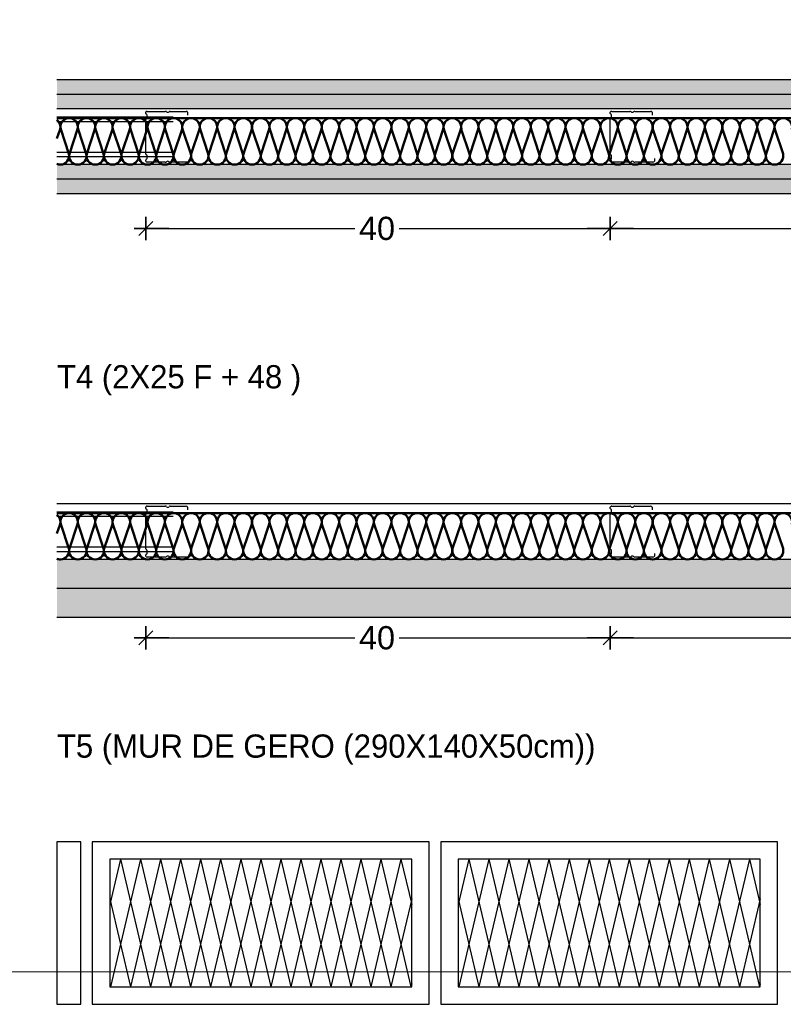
# Model space of a CAD drawing. Header units: metres. Extents: x -1 to 461, y -6 to 31.
# Tile 5 of 16: x 454.886 to 455.544, y 8.404 to 9.252. Entities that reach past the tile are written whole.
import ezdxf

# ---------------------------------------------------------------- set-up
doc = ezdxf.new("R2010")
doc.units = ezdxf.units.M
doc.header["$PDMODE"] = 65
doc.linetypes.add('CONTINUA', pattern=[0])
doc.linetypes.add('PUNKT', pattern=[6.35, 0, -6.35])
doc.layers.add('LEGENDA TABIQUERIA', color=7, linetype='CONTINUA', lineweight=25)
doc.styles.add('ARIAL', font='arial.ttf')
doc.styles.add('Century Gothic', font='txt')
doc.dimstyles.new('DIMSTYLE_3', dxfattribs={"dimtxt": 0.02, "dimasz": 0.02, "dimexe": 0, "dimexo": 1e-06, "dimgap": 0.01, "dimtad": 0, "dimdec": 0, "dimlfac": 100, "dimrnd": 1, "dimzin": 4, "dimdsep": 46, "dimtxsty": 'ARIAL', "dimblk1": 'ALL_ML_STRICH', "dimblk2": 'ALL_ML_STRICH', "dimsah": 1, "dimcen": 0, "dimse1": 1, "dimse2": 1, "dimclrd": 2, "dimclre": 2, "dimclrt": 2, "dimadec": 0, "dimazin": 0, "dimtfac": 1, "dimtdec": 0, "dimtix": 1, "dimtmove": 2, "dimatfit": 3, "dimfxl": 0, "dimtzin": 0, "dimlwd": 0, "dimlwe": 35, "dimarcsym": 0})

# ---------------------------------------------------------------- blocks, each defined once
blk = doc.blocks.new('ALL_ML_STRICH')
at = {"color": 0, "linetype": 'ByBlock', "lineweight": -2}
for p, q in [((0, -0.5), (0, 0.5)), ((-1, 0), (0.5, 0)), ((-0.3, -0.3), (0.3, 0.3))]:
    blk.add_line(p, q, dxfattribs=at)
blk = doc.blocks.new('*D11')
at = {"layer": 'DEFPOINTS', "color": 2, "linetype": 'CONTINUA', "lineweight": 35, "transparency": 33554687}
for p in [(454.99481, 9.17244), (455.39481, 9.15506), (454.99481, 9.07244)]:
    blk.add_point(p, dxfattribs=at)
at = {"layer": 'LEGENDA TABIQUERIA', "color": 2, "linetype": 'CONTINUA', "lineweight": -2, "transparency": 33554687}
for p, q in [((454.99481, 9.07244), (455.17494, 9.07244)), ((455.21294, 9.07244), (455.39481, 9.07244))]:
    blk.add_line(p, q, dxfattribs=at)
at = {"layer": 'LEGENDA TABIQUERIA', "color": 2, "linetype": 'CONTINUA', "lineweight": 35, "transparency": 33554687, "xscale": 0.02, "yscale": 0.02, "zscale": 0.02, "rotation": 180}
blk.add_blockref('ALL_ML_STRICH', (454.99481, 9.07244), dxfattribs=at)
at = {"layer": 'LEGENDA TABIQUERIA', "color": 2, "linetype": 'CONTINUA', "lineweight": 35, "transparency": 33554687, "xscale": 0.02, "yscale": 0.02, "zscale": 0.02}
blk.add_blockref('ALL_ML_STRICH', (455.39481, 9.07244), dxfattribs=at)
at = {"layer": 'LEGENDA TABIQUERIA', "color": 2, "linetype": 'CONTINUA', "lineweight": 35, "transparency": 33554687, "insert": (455.19394, 9.07244), "char_height": 0.02, "width": 0.04, "attachment_point": 5, "style": 'ARIAL'}
blk.add_mtext('\\A1;{40}', dxfattribs=at)
blk = doc.blocks.new('*D12')
at = {"layer": 'DEFPOINTS', "color": 2, "linetype": 'CONTINUA', "lineweight": 35, "transparency": 33554687}
for p in [(455.39481, 9.15506), (455.79481, 9.15601), (455.39481, 9.07244)]:
    blk.add_point(p, dxfattribs=at)
at = {"layer": 'LEGENDA TABIQUERIA', "color": 2, "linetype": 'CONTINUA', "lineweight": -2, "transparency": 33554687}
for p, q in [((455.39481, 9.07244), (455.57494, 9.07244)), ((455.61294, 9.07244), (455.79481, 9.07244))]:
    blk.add_line(p, q, dxfattribs=at)
at = {"layer": 'LEGENDA TABIQUERIA', "color": 2, "linetype": 'CONTINUA', "lineweight": 35, "transparency": 33554687, "xscale": 0.02, "yscale": 0.02, "zscale": 0.02, "rotation": 180}
blk.add_blockref('ALL_ML_STRICH', (455.39481, 9.07244), dxfattribs=at)
at = {"layer": 'LEGENDA TABIQUERIA', "color": 2, "linetype": 'CONTINUA', "lineweight": 35, "transparency": 33554687, "xscale": 0.02, "yscale": 0.02, "zscale": 0.02}
blk.add_blockref('ALL_ML_STRICH', (455.79481, 9.07244), dxfattribs=at)
at = {"layer": 'LEGENDA TABIQUERIA', "color": 2, "linetype": 'CONTINUA', "lineweight": 35, "transparency": 33554687, "insert": (455.59394, 9.07244), "char_height": 0.02, "width": 0.04, "attachment_point": 5, "style": 'ARIAL'}
blk.add_mtext('\\A1;{40}', dxfattribs=at)
blk = doc.blocks.new('*D15')
at = {"layer": 'DEFPOINTS', "color": 2, "linetype": 'CONTINUA', "lineweight": 35, "transparency": 33554687}
for p in [(454.99481, 8.83244), (455.39481, 8.81506), (454.99481, 8.71994)]:
    blk.add_point(p, dxfattribs=at)
at = {"layer": 'LEGENDA TABIQUERIA', "color": 2, "linetype": 'CONTINUA', "lineweight": -2, "transparency": 33554687}
for p, q in [((454.99481, 8.71994), (455.17494, 8.71994)), ((455.21294, 8.71994), (455.39481, 8.71994))]:
    blk.add_line(p, q, dxfattribs=at)
at = {"layer": 'LEGENDA TABIQUERIA', "color": 2, "linetype": 'CONTINUA', "lineweight": 35, "transparency": 33554687, "xscale": 0.02, "yscale": 0.02, "zscale": 0.02, "rotation": 180}
blk.add_blockref('ALL_ML_STRICH', (454.99481, 8.71994), dxfattribs=at)
at = {"layer": 'LEGENDA TABIQUERIA', "color": 2, "linetype": 'CONTINUA', "lineweight": 35, "transparency": 33554687, "xscale": 0.02, "yscale": 0.02, "zscale": 0.02}
blk.add_blockref('ALL_ML_STRICH', (455.39481, 8.71994), dxfattribs=at)
at = {"layer": 'LEGENDA TABIQUERIA', "color": 2, "linetype": 'CONTINUA', "lineweight": 35, "transparency": 33554687, "insert": (455.19394, 8.71994), "char_height": 0.02, "width": 0.04, "attachment_point": 5, "style": 'ARIAL'}
blk.add_mtext('\\A1;{40}', dxfattribs=at)
blk = doc.blocks.new('*D16')
at = {"layer": 'DEFPOINTS', "color": 2, "linetype": 'CONTINUA', "lineweight": 35, "transparency": 33554687}
for p in [(455.39481, 8.81506), (455.79481, 8.81601), (455.39481, 8.71994)]:
    blk.add_point(p, dxfattribs=at)
at = {"layer": 'LEGENDA TABIQUERIA', "color": 2, "linetype": 'CONTINUA', "lineweight": -2, "transparency": 33554687}
for p, q in [((455.39481, 8.71994), (455.57494, 8.71994)), ((455.61294, 8.71994), (455.79481, 8.71994))]:
    blk.add_line(p, q, dxfattribs=at)
at = {"layer": 'LEGENDA TABIQUERIA', "color": 2, "linetype": 'CONTINUA', "lineweight": 35, "transparency": 33554687, "xscale": 0.02, "yscale": 0.02, "zscale": 0.02, "rotation": 180}
blk.add_blockref('ALL_ML_STRICH', (455.39481, 8.71994), dxfattribs=at)
at = {"layer": 'LEGENDA TABIQUERIA', "color": 2, "linetype": 'CONTINUA', "lineweight": 35, "transparency": 33554687, "xscale": 0.02, "yscale": 0.02, "zscale": 0.02}
blk.add_blockref('ALL_ML_STRICH', (455.79481, 8.71994), dxfattribs=at)
at = {"layer": 'LEGENDA TABIQUERIA', "color": 2, "linetype": 'CONTINUA', "lineweight": 35, "transparency": 33554687, "insert": (455.59394, 8.71994), "char_height": 0.02, "width": 0.04, "attachment_point": 5, "style": 'ARIAL'}
blk.add_mtext('\\A1;{40}', dxfattribs=at)

msp = doc.modelspace()

# ---------------------------------------------------------------- hatches: boundary and pattern name
at = {"layer": 'LEGENDA TABIQUERIA', "linetype": 'CONTINUA', "lineweight": 25, "true_color": 0xffc4c4, "transparency": 33554687}
for points in [[(454.91835, 9.18794), (455.86927, 9.18794), (455.86927, 9.20044), (454.91835, 9.20044)], [(454.91835, 9.17544), (455.86927, 9.17544), (455.86927, 9.18794), (454.91835, 9.18794)], [(454.91835, 9.12744), (454.91835, 9.11494), (455.86927, 9.11494), (455.86927, 9.12744)], [(454.91835, 9.11494), (454.91835, 9.10244), (455.86927, 9.10244), (455.86927, 9.11494)], [(454.91835, 8.78744), (454.91835, 8.76244), (455.86927, 8.76244), (455.86927, 8.78744)], [(454.91835, 8.76244), (454.91835, 8.73744), (455.86927, 8.73744), (455.86927, 8.76244)]]:
    msp.add_hatch(color=254, dxfattribs=at).paths.add_polyline_path(points)

# ---------------------------------------------------------------- linework, layer by layer
at = {"layer": 'LEGENDA TABIQUERIA', "color": 7, "linetype": 'CONTINUA', "lineweight": 25, "transparency": 33554687}
for p, q in [((455.86927, 9.20044), (454.91835, 9.20044)), ((455.86927, 9.18794), (454.91835, 9.18794)), ((455.86927, 9.17544), (454.91835, 9.17544)), ((454.99481, 9.1715), (454.99481, 9.17252)), ((454.99481, 9.13659), (454.99481, 9.16628)), ((454.9959, 9.16764), (454.9959, 9.17014)), ((454.99606, 9.17334), (455.01164, 9.17334)), ((455.01597, 9.17334), (455.02955, 9.17334)), ((455.0308, 9.17252), (455.0308, 9.17014)), ((455.39481, 9.1715), (455.39481, 9.17252)), ((455.39481, 9.13659), (455.39481, 9.16628)), ((455.3959, 9.16764), (455.3959, 9.17014)), ((455.39606, 9.17334), (455.41164, 9.17334)), ((455.41597, 9.17334), (455.42955, 9.17334)), ((455.4308, 9.17252), (455.4308, 9.17014)), ((454.99481, 9.13035), (454.99481, 9.13138)), ((454.9959, 9.13273), (454.9959, 9.13524)), ((455.03281, 9.13274), (455.03281, 9.13035)), ((455.39481, 9.13035), (455.39481, 9.13138)), ((455.3959, 9.13273), (455.3959, 9.13524)), ((455.43281, 9.13274), (455.43281, 9.13035)), ((455.86927, 9.12744), (454.91835, 9.12744)), ((455.01164, 9.12953), (454.99606, 9.12953)), ((455.03156, 9.12953), (455.01597, 9.12953)), ((455.41164, 9.12953), (455.39606, 9.12953)), ((455.43156, 9.12953), (455.41597, 9.12953)), ((455.86927, 9.11494), (454.91835, 9.11494)), ((455.86927, 9.10244), (454.91835, 9.10244)), ((455.86927, 8.83544), (454.91835, 8.83544)), ((454.99481, 8.8315), (454.99481, 8.83252)), ((454.99481, 8.79659), (454.99481, 8.82628)), ((454.9959, 8.82764), (454.9959, 8.83014)), ((454.99606, 8.83334), (455.01164, 8.83334)), ((455.01597, 8.83334), (455.02955, 8.83334)), ((455.0308, 8.83252), (455.0308, 8.83014)), ((455.39481, 8.8315), (455.39481, 8.83252)), ((455.39481, 8.79659), (455.39481, 8.82628)), ((455.3959, 8.82764), (455.3959, 8.83014)), ((455.39606, 8.83334), (455.41164, 8.83334)), ((455.41597, 8.83334), (455.42955, 8.83334)), ((455.4308, 8.83252), (455.4308, 8.83014)), ((454.9959, 8.79273), (454.9959, 8.79524)), ((455.03281, 8.79274), (455.03281, 8.79035)), ((455.3959, 8.79273), (455.3959, 8.79524)), ((455.43281, 8.79274), (455.43281, 8.79035)), ((455.86927, 8.78744), (454.91835, 8.78744)), ((454.99481, 8.79035), (454.99481, 8.79138)), ((455.01164, 8.78953), (454.99606, 8.78953)), ((455.03156, 8.78953), (455.01597, 8.78953)), ((455.39481, 8.79035), (455.39481, 8.79138)), ((455.41164, 8.78953), (455.39606, 8.78953)), ((455.43156, 8.78953), (455.41597, 8.78953)), ((455.86927, 8.76244), (454.91835, 8.76244)), ((455.86927, 8.73744), (454.91835, 8.73744)), ((454.97303, 8.52944), (454.96381, 8.49027)), ((454.99028, 8.52944), (454.9644, 8.41944)), ((454.97303, 8.52944), (454.99891, 8.41944)), ((455.00753, 8.52944), (454.98165, 8.41944)), ((454.99028, 8.52944), (455.01616, 8.41944)), ((455.02479, 8.52944), (454.99891, 8.41944)), ((455.00753, 8.52944), (455.03342, 8.41944)), ((455.04204, 8.52944), (455.01616, 8.41944)), ((455.02479, 8.52944), (455.05067, 8.41944)), ((455.0593, 8.52944), (455.03342, 8.41944)), ((455.04204, 8.52944), (455.06793, 8.41944)), ((455.07655, 8.52944), (455.05067, 8.41944)), ((455.0593, 8.52944), (455.08518, 8.41944)), ((455.09381, 8.52944), (455.06793, 8.41944)), ((455.07655, 8.52944), (455.10244, 8.41944)), ((455.11106, 8.52944), (455.08518, 8.41944)), ((455.09381, 8.52944), (455.11969, 8.41944)), ((455.12832, 8.52944), (455.10244, 8.41944)), ((455.11106, 8.52944), (455.13695, 8.41944)), ((455.14557, 8.52944), (455.11969, 8.41944)), ((455.12832, 8.52944), (455.1542, 8.41944)), ((455.16283, 8.52944), (455.13695, 8.41944)), ((455.14557, 8.52944), (455.17146, 8.41944)), ((455.18008, 8.52944), (455.1542, 8.41944)), ((455.16283, 8.52944), (455.18871, 8.41944)), ((455.19734, 8.52944), (455.17146, 8.41944)), ((455.18008, 8.52944), (455.20597, 8.41944)), ((455.21459, 8.52944), (455.18871, 8.41944)), ((455.19734, 8.52944), (455.22322, 8.41944)), ((455.21459, 8.52944), (455.22381, 8.49027)), ((455.27303, 8.52944), (455.26381, 8.49027)), ((455.29028, 8.52944), (455.2644, 8.41944)), ((455.27303, 8.52944), (455.29891, 8.41944)), ((455.30753, 8.52944), (455.28165, 8.41944)), ((455.29028, 8.52944), (455.31616, 8.41944)), ((455.32479, 8.52944), (455.29891, 8.41944)), ((455.30753, 8.52944), (455.33342, 8.41944)), ((455.34204, 8.52944), (455.31616, 8.41944)), ((455.32479, 8.52944), (455.35067, 8.41944)), ((455.3593, 8.52944), (455.33342, 8.41944)), ((455.34204, 8.52944), (455.36793, 8.41944)), ((455.37655, 8.52944), (455.35067, 8.41944)), ((455.3593, 8.52944), (455.38518, 8.41944)), ((455.39381, 8.52944), (455.36793, 8.41944)), ((455.37655, 8.52944), (455.40244, 8.41944)), ((455.41106, 8.52944), (455.38518, 8.41944)), ((455.39381, 8.52944), (455.41969, 8.41944)), ((455.42832, 8.52944), (455.40244, 8.41944)), ((455.41106, 8.52944), (455.43695, 8.41944)), ((455.44557, 8.52944), (455.41969, 8.41944)), ((455.42832, 8.52944), (455.4542, 8.41944)), ((455.46283, 8.52944), (455.43695, 8.41944)), ((455.44557, 8.52944), (455.47146, 8.41944)), ((455.48008, 8.52944), (455.4542, 8.41944)), ((455.46283, 8.52944), (455.48871, 8.41944)), ((455.49734, 8.52944), (455.47146, 8.41944)), ((455.48008, 8.52944), (455.50597, 8.41944)), ((455.51459, 8.52944), (455.48871, 8.41944)), ((455.49734, 8.52944), (455.52322, 8.41944)), ((455.51459, 8.52944), (455.52381, 8.49027)), ((454.96381, 8.49527), (454.98165, 8.41944)), ((455.22381, 8.49527), (455.20597, 8.41944)), ((455.26381, 8.49527), (455.28165, 8.41944)), ((455.52381, 8.49527), (455.50597, 8.41944)), ((454.96381, 8.42194), (454.9644, 8.41944)), ((455.22381, 8.42194), (455.22322, 8.41944)), ((455.26381, 8.42194), (455.2644, 8.41944)), ((455.52381, 8.42194), (455.52322, 8.41944))]:
    msp.add_line(p, q, dxfattribs=at)
at = {"layer": 'LEGENDA TABIQUERIA', "color": 7, "linetype": 'PUNKT', "lineweight": 25, "transparency": 33554687}
for p, q in [((454.91835, 9.16847), (455.86927, 9.16847)), ((454.91835, 9.16465), (455.86927, 9.16465)), ((454.91835, 9.13823), (455.86927, 9.13823)), ((454.91835, 9.13441), (455.86927, 9.13441)), ((454.91835, 8.82847), (455.86927, 8.82847)), ((454.91835, 8.82465), (455.86927, 8.82465)), ((454.91835, 8.79823), (455.86927, 8.79823)), ((454.91835, 8.79441), (455.86927, 8.79441))]:
    msp.add_line(p, q, dxfattribs=at)
at = {"layer": 'LEGENDA TABIQUERIA', "color": 202, "linetype": 'CONTINUA', "lineweight": 50, "transparency": 33554687}
for p, q in [((455.86927, 9.16744), (454.91835, 9.16744)), ((454.91835, 9.14981), (454.92105, 9.158)), ((454.92156, 9.158), (454.92855, 9.13688)), ((454.92906, 9.13688), (454.93605, 9.158)), ((454.93656, 9.158), (454.94355, 9.13688)), ((454.94406, 9.13688), (454.95105, 9.158)), ((454.95156, 9.158), (454.95855, 9.13688)), ((454.95906, 9.13688), (454.96605, 9.158)), ((454.96656, 9.158), (454.97355, 9.13688)), ((454.97406, 9.13688), (454.98105, 9.158)), ((454.98156, 9.158), (454.98855, 9.13688)), ((454.98906, 9.13688), (454.99605, 9.158)), ((454.99656, 9.158), (455.00355, 9.13688)), ((455.00406, 9.13688), (455.01105, 9.158)), ((455.01156, 9.158), (455.01855, 9.13688)), ((455.01906, 9.13688), (455.02605, 9.158)), ((455.02656, 9.158), (455.03355, 9.13688)), ((455.03406, 9.13688), (455.04105, 9.158)), ((455.04156, 9.158), (455.04855, 9.13688)), ((455.04906, 9.13688), (455.05605, 9.158)), ((455.05656, 9.158), (455.06355, 9.13688)), ((455.06406, 9.13688), (455.07105, 9.158)), ((455.07156, 9.158), (455.07855, 9.13688)), ((455.07906, 9.13688), (455.08605, 9.158)), ((455.08656, 9.158), (455.09355, 9.13688)), ((455.09406, 9.13688), (455.10105, 9.158)), ((455.10156, 9.158), (455.10855, 9.13688)), ((455.10906, 9.13688), (455.11605, 9.158)), ((455.11656, 9.158), (455.12355, 9.13688)), ((455.12406, 9.13688), (455.13105, 9.158)), ((455.13156, 9.158), (455.13855, 9.13688)), ((455.13906, 9.13688), (455.14605, 9.158)), ((455.14656, 9.158), (455.15355, 9.13688)), ((455.15406, 9.13688), (455.16105, 9.158)), ((455.16156, 9.158), (455.16855, 9.13688)), ((455.16906, 9.13688), (455.17605, 9.158)), ((455.17656, 9.158), (455.18355, 9.13688)), ((455.18406, 9.13688), (455.19105, 9.158)), ((455.19156, 9.158), (455.19855, 9.13688)), ((455.19906, 9.13688), (455.20605, 9.158)), ((455.20656, 9.158), (455.21355, 9.13688)), ((455.21406, 9.13688), (455.22105, 9.158)), ((455.22156, 9.158), (455.22855, 9.13688)), ((455.22906, 9.13688), (455.23605, 9.158)), ((455.23656, 9.158), (455.24355, 9.13688)), ((455.24406, 9.13688), (455.25105, 9.158)), ((455.25156, 9.158), (455.25855, 9.13688)), ((455.25906, 9.13688), (455.26605, 9.158)), ((455.26656, 9.158), (455.27355, 9.13688)), ((455.27406, 9.13688), (455.28105, 9.158)), ((455.28156, 9.158), (455.28855, 9.13688)), ((455.28906, 9.13688), (455.29605, 9.158)), ((455.29656, 9.158), (455.30355, 9.13688)), ((455.30406, 9.13688), (455.31105, 9.158)), ((455.31156, 9.158), (455.31855, 9.13688)), ((455.31906, 9.13688), (455.32605, 9.158)), ((455.32656, 9.158), (455.33355, 9.13688)), ((455.33406, 9.13688), (455.34105, 9.158)), ((455.34156, 9.158), (455.34855, 9.13688)), ((455.34906, 9.13688), (455.35605, 9.158)), ((455.35656, 9.158), (455.36355, 9.13688)), ((455.36406, 9.13688), (455.37105, 9.158)), ((455.37156, 9.158), (455.37855, 9.13688)), ((455.37906, 9.13688), (455.38605, 9.158)), ((455.38656, 9.158), (455.39355, 9.13688)), ((455.39406, 9.13688), (455.40105, 9.158)), ((455.40156, 9.158), (455.40855, 9.13688)), ((455.40906, 9.13688), (455.41605, 9.158)), ((455.41656, 9.158), (455.42355, 9.13688)), ((455.42406, 9.13688), (455.43105, 9.158)), ((455.43156, 9.158), (455.43855, 9.13688)), ((455.43906, 9.13688), (455.44605, 9.158)), ((455.44656, 9.158), (455.45355, 9.13688)), ((455.45406, 9.13688), (455.46105, 9.158)), ((455.46156, 9.158), (455.46855, 9.13688)), ((455.46906, 9.13688), (455.47605, 9.158)), ((455.47656, 9.158), (455.48355, 9.13688)), ((455.48406, 9.13688), (455.49105, 9.158)), ((455.49156, 9.158), (455.49855, 9.13688)), ((455.49906, 9.13688), (455.50605, 9.158)), ((455.50656, 9.158), (455.51355, 9.13688)), ((455.51406, 9.13688), (455.52105, 9.158)), ((455.52156, 9.158), (455.52855, 9.13688)), ((455.52906, 9.13688), (455.53605, 9.158)), ((455.53656, 9.158), (455.54355, 9.13688)), ((455.86927, 8.82744), (454.91835, 8.82744)), ((454.91835, 8.80981), (454.92105, 8.818)), ((454.92156, 8.818), (454.92855, 8.79688)), ((454.92906, 8.79688), (454.93605, 8.818)), ((454.93656, 8.818), (454.94355, 8.79688)), ((454.94406, 8.79688), (454.95105, 8.818)), ((454.95156, 8.818), (454.95855, 8.79688)), ((454.95906, 8.79688), (454.96605, 8.818)), ((454.96656, 8.818), (454.97355, 8.79688)), ((454.97406, 8.79688), (454.98105, 8.818)), ((454.98156, 8.818), (454.98855, 8.79688)), ((454.98906, 8.79688), (454.99605, 8.818)), ((454.99656, 8.818), (455.00355, 8.79688)), ((455.00406, 8.79688), (455.01105, 8.818)), ((455.01156, 8.818), (455.01855, 8.79688)), ((455.01906, 8.79688), (455.02605, 8.818)), ((455.02656, 8.818), (455.03355, 8.79688)), ((455.03406, 8.79688), (455.04105, 8.818)), ((455.04156, 8.818), (455.04855, 8.79688)), ((455.04906, 8.79688), (455.05605, 8.818)), ((455.05656, 8.818), (455.06355, 8.79688)), ((455.06406, 8.79688), (455.07105, 8.818)), ((455.07156, 8.818), (455.07855, 8.79688)), ((455.07906, 8.79688), (455.08605, 8.818)), ((455.08656, 8.818), (455.09355, 8.79688)), ((455.09406, 8.79688), (455.10105, 8.818)), ((455.10156, 8.818), (455.10855, 8.79688)), ((455.10906, 8.79688), (455.11605, 8.818)), ((455.11656, 8.818), (455.12355, 8.79688)), ((455.12406, 8.79688), (455.13105, 8.818)), ((455.13156, 8.818), (455.13855, 8.79688)), ((455.13906, 8.79688), (455.14605, 8.818)), ((455.14656, 8.818), (455.15355, 8.79688)), ((455.15406, 8.79688), (455.16105, 8.818)), ((455.16156, 8.818), (455.16855, 8.79688)), ((455.16906, 8.79688), (455.17605, 8.818)), ((455.17656, 8.818), (455.18355, 8.79688)), ((455.18406, 8.79688), (455.19105, 8.818)), ((455.19156, 8.818), (455.19855, 8.79688)), ((455.19906, 8.79688), (455.20605, 8.818)), ((455.20656, 8.818), (455.21355, 8.79688)), ((455.21406, 8.79688), (455.22105, 8.818)), ((455.22156, 8.818), (455.22855, 8.79688)), ((455.22906, 8.79688), (455.23605, 8.818)), ((455.23656, 8.818), (455.24355, 8.79688)), ((455.24406, 8.79688), (455.25105, 8.818)), ((455.25156, 8.818), (455.25855, 8.79688)), ((455.25906, 8.79688), (455.26605, 8.818)), ((455.26656, 8.818), (455.27355, 8.79688)), ((455.27406, 8.79688), (455.28105, 8.818)), ((455.28156, 8.818), (455.28855, 8.79688)), ((455.28906, 8.79688), (455.29605, 8.818)), ((455.29656, 8.818), (455.30355, 8.79688)), ((455.30406, 8.79688), (455.31105, 8.818)), ((455.31156, 8.818), (455.31855, 8.79688)), ((455.31906, 8.79688), (455.32605, 8.818)), ((455.32656, 8.818), (455.33355, 8.79688)), ((455.33406, 8.79688), (455.34105, 8.818)), ((455.34156, 8.818), (455.34855, 8.79688)), ((455.34906, 8.79688), (455.35605, 8.818)), ((455.35656, 8.818), (455.36355, 8.79688)), ((455.36406, 8.79688), (455.37105, 8.818)), ((455.37156, 8.818), (455.37855, 8.79688)), ((455.37906, 8.79688), (455.38605, 8.818)), ((455.38656, 8.818), (455.39355, 8.79688)), ((455.39406, 8.79688), (455.40105, 8.818)), ((455.40156, 8.818), (455.40855, 8.79688)), ((455.40906, 8.79688), (455.41605, 8.818)), ((455.41656, 8.818), (455.42355, 8.79688)), ((455.42406, 8.79688), (455.43105, 8.818)), ((455.43156, 8.818), (455.43855, 8.79688)), ((455.43906, 8.79688), (455.44605, 8.818)), ((455.44656, 8.818), (455.45355, 8.79688)), ((455.45406, 8.79688), (455.46105, 8.818)), ((455.46156, 8.818), (455.46855, 8.79688)), ((455.46906, 8.79688), (455.47605, 8.818)), ((455.47656, 8.818), (455.48355, 8.79688)), ((455.48406, 8.79688), (455.49105, 8.818)), ((455.49156, 8.818), (455.49855, 8.79688)), ((455.49906, 8.79688), (455.50605, 8.818)), ((455.50656, 8.818), (455.51355, 8.79688)), ((455.51406, 8.79688), (455.52105, 8.818)), ((455.52156, 8.818), (455.52855, 8.79688)), ((455.52906, 8.79688), (455.53605, 8.818)), ((455.53656, 8.818), (455.54355, 8.79688))]:
    msp.add_line(p, q, dxfattribs=at)
at = {"layer": 'LEGENDA TABIQUERIA', "color": 52, "linetype": 'CONTINUA', "lineweight": 13, "transparency": 33554687}
msp.add_lwpolyline([(453.65642, 10.14632), (456.86396, 10.14632), (456.86396, 8.4323), (453.65642, 8.4323), (453.65642, 10.14632)], close=True, dxfattribs=at)
at = {"layer": 'LEGENDA TABIQUERIA', "color": 7, "linetype": 'CONTINUA', "lineweight": 25, "transparency": 33554687}
for points in [[(454.91835, 8.40444), (454.93881, 8.40444), (454.93881, 8.54444), (454.91835, 8.54444), (454.91835, 8.40444)], [(454.94881, 8.40444), (455.23881, 8.40444), (455.23881, 8.54444), (454.94881, 8.54444), (454.94881, 8.40444)], [(455.24881, 8.40444), (455.53881, 8.40444), (455.53881, 8.54444), (455.24881, 8.54444), (455.24881, 8.40444)], [(454.96381, 8.41944), (455.22381, 8.41944), (455.22381, 8.52944), (454.96381, 8.52944), (454.96381, 8.41944)], [(455.26381, 8.41944), (455.52381, 8.41944), (455.52381, 8.52944), (455.26381, 8.52944), (455.26381, 8.41944)]]:
    msp.add_lwpolyline(points, close=True, dxfattribs=at)
at = {"layer": 'LEGENDA TABIQUERIA', "color": 202, "linetype": 'CONTINUA', "lineweight": 50, "transparency": 33554687}
for centre, start, end in [((454.91381, 9.15994), 344.99999, 52.77968), ((454.92881, 9.15994), 344.99999, 194.99994), ((454.94381, 9.15994), 344.99999, 194.99994), ((454.95881, 9.15994), 344.99999, 194.99994), ((454.97381, 9.15994), 344.99999, 194.99994), ((454.98881, 9.15994), 344.99999, 194.99994), ((455.00381, 9.15994), 344.99999, 194.99994), ((455.01881, 9.15994), 344.99999, 194.99994), ((455.03381, 9.15994), 344.99999, 194.99994), ((455.04881, 9.15994), 344.99999, 194.99994), ((455.06381, 9.15994), 344.99999, 194.99994), ((455.07881, 9.15994), 344.99999, 194.99994), ((455.09381, 9.15994), 344.99999, 194.99994), ((455.10881, 9.15994), 344.99999, 194.99994), ((455.12381, 9.15994), 344.99999, 194.99994), ((455.13881, 9.15994), 344.99999, 194.99994), ((455.15381, 9.15994), 344.99999, 194.99994), ((455.16881, 9.15994), 344.99999, 194.99994), ((455.18381, 9.15994), 344.99999, 194.99994), ((455.19881, 9.15994), 344.99999, 194.99994), ((455.21381, 9.15994), 344.99999, 194.99994), ((455.22881, 9.15994), 344.99999, 194.99994), ((455.24381, 9.15994), 344.99999, 194.99994), ((455.25881, 9.15994), 344.99999, 194.99994), ((455.27381, 9.15994), 344.99999, 194.99994), ((455.28881, 9.15994), 344.99999, 194.99994), ((455.30381, 9.15994), 344.99999, 194.99994), ((455.31881, 9.15994), 344.99999, 194.99994), ((455.33381, 9.15994), 344.99999, 194.99994), ((455.34881, 9.15994), 344.99999, 194.99994), ((455.36381, 9.15994), 344.99999, 194.99994), ((455.37881, 9.15994), 344.99999, 194.99994), ((455.39381, 9.15994), 344.99999, 194.99994), ((455.40881, 9.15994), 344.99999, 194.99994), ((455.42381, 9.15994), 344.99999, 194.99994), ((455.43881, 9.15994), 344.99999, 194.99994), ((455.45381, 9.15994), 344.99999, 194.99994), ((455.46881, 9.15994), 344.99999, 194.99994), ((455.48381, 9.15994), 344.99999, 194.99994), ((455.49881, 9.15994), 344.99999, 194.99994), ((455.51381, 9.15994), 344.99999, 194.99994), ((455.52881, 9.15994), 344.99999, 194.99994), ((455.54381, 9.15994), 344.99999, 194.99994), ((454.92131, 9.13494), 269.99998, 14.99998), ((454.93631, 9.13494), 165.00001, 269.99998), ((454.93631, 9.13494), 269.99998, 14.99998), ((454.95131, 9.13494), 165.00001, 269.99998), ((454.95131, 9.13494), 269.99998, 14.99998), ((454.96631, 9.13494), 165.00001, 269.99998), ((454.96631, 9.13494), 269.99998, 14.99998), ((454.98131, 9.13494), 165.00001, 269.99998), ((454.98131, 9.13494), 269.99998, 14.99998), ((454.99631, 9.13494), 165.00001, 269.99998), ((454.99631, 9.13494), 269.99998, 14.99998), ((455.01131, 9.13494), 165.00001, 269.99998), ((455.01131, 9.13494), 269.99998, 14.99998), ((455.02631, 9.13494), 165.00001, 269.99998), ((455.02631, 9.13494), 269.99998, 14.99998), ((455.04131, 9.13494), 165.00001, 269.99998), ((455.04131, 9.13494), 269.99998, 14.99998), ((455.05631, 9.13494), 165.00001, 269.99998), ((455.05631, 9.13494), 269.99998, 14.99998), ((455.07131, 9.13494), 165.00001, 269.99998), ((455.07131, 9.13494), 269.99998, 14.99998), ((455.08631, 9.13494), 165.00001, 269.99998), ((455.08631, 9.13494), 269.99998, 14.99998), ((455.10131, 9.13494), 165.00001, 269.99998), ((455.10131, 9.13494), 269.99998, 14.99998), ((455.11631, 9.13494), 165.00001, 269.99998), ((455.11631, 9.13494), 269.99998, 14.99998), ((455.13131, 9.13494), 165.00001, 269.99998), ((455.13131, 9.13494), 269.99998, 14.99998), ((455.14631, 9.13494), 165.00001, 269.99998), ((455.14631, 9.13494), 269.99998, 14.99998), ((455.16131, 9.13494), 165.00001, 269.99998), ((455.16131, 9.13494), 269.99998, 14.99998), ((455.17631, 9.13494), 165.00001, 269.99998), ((455.17631, 9.13494), 269.99998, 14.99998), ((455.19131, 9.13494), 165.00001, 269.99998), ((455.19131, 9.13494), 269.99998, 14.99998), ((455.20631, 9.13494), 165.00001, 269.99998), ((455.20631, 9.13494), 269.99998, 14.99998), ((455.22131, 9.13494), 165.00001, 269.99998), ((455.22131, 9.13494), 269.99998, 14.99998), ((455.23631, 9.13494), 165.00001, 269.99998), ((455.23631, 9.13494), 269.99998, 14.99998), ((455.25131, 9.13494), 165.00001, 269.99998), ((455.25131, 9.13494), 269.99998, 14.99998), ((455.26631, 9.13494), 165.00001, 269.99998), ((455.26631, 9.13494), 269.99998, 14.99998), ((455.28131, 9.13494), 165.00001, 269.99998), ((455.28131, 9.13494), 269.99998, 14.99998), ((455.29631, 9.13494), 165.00001, 269.99998), ((455.29631, 9.13494), 269.99998, 14.99998), ((455.31131, 9.13494), 165.00001, 269.99998), ((455.31131, 9.13494), 269.99998, 14.99998), ((455.32631, 9.13494), 165.00001, 269.99998), ((455.32631, 9.13494), 269.99998, 14.99998), ((455.34131, 9.13494), 165.00001, 269.99998), ((455.34131, 9.13494), 269.99998, 14.99998), ((455.35631, 9.13494), 165.00001, 269.99998), ((455.35631, 9.13494), 269.99998, 14.99998), ((455.37131, 9.13494), 165.00001, 269.99998), ((455.37131, 9.13494), 269.99998, 14.99998), ((455.38631, 9.13494), 165.00001, 269.99998), ((455.38631, 9.13494), 269.99998, 14.99998), ((455.40131, 9.13494), 165.00001, 269.99998), ((455.40131, 9.13494), 269.99998, 14.99998), ((455.41631, 9.13494), 165.00001, 269.99998), ((455.41631, 9.13494), 269.99998, 14.99998), ((455.43131, 9.13494), 165.00001, 269.99998), ((455.43131, 9.13494), 269.99998, 14.99998), ((455.44631, 9.13494), 165.00001, 269.99998), ((455.44631, 9.13494), 269.99998, 14.99998), ((455.46131, 9.13494), 165.00001, 269.99998), ((455.46131, 9.13494), 269.99998, 14.99998), ((455.47631, 9.13494), 165.00001, 269.99998), ((455.47631, 9.13494), 269.99998, 14.99998), ((455.49131, 9.13494), 165.00001, 269.99998), ((455.49131, 9.13494), 269.99998, 14.99998), ((455.50631, 9.13494), 165.00001, 269.99998), ((455.50631, 9.13494), 269.99998, 14.99998), ((455.52131, 9.13494), 165.00001, 269.99998), ((455.52131, 9.13494), 269.99998, 14.99998), ((455.53631, 9.13494), 165.00001, 269.99998), ((455.53631, 9.13494), 269.99998, 14.99998), ((454.92131, 9.13494), 246.7266, 269.99998), ((454.91381, 8.81994), 344.99999, 52.77968), ((454.92881, 8.81994), 344.99999, 194.99994), ((454.94381, 8.81994), 344.99999, 194.99994), ((454.95881, 8.81994), 344.99999, 194.99994), ((454.97381, 8.81994), 344.99999, 194.99994), ((454.98881, 8.81994), 344.99999, 194.99994), ((455.00381, 8.81994), 344.99999, 194.99994), ((455.01881, 8.81994), 344.99999, 194.99994), ((455.03381, 8.81994), 344.99999, 194.99994), ((455.04881, 8.81994), 344.99999, 194.99994), ((455.06381, 8.81994), 344.99999, 194.99994), ((455.07881, 8.81994), 344.99999, 194.99994), ((455.09381, 8.81994), 344.99999, 194.99994), ((455.10881, 8.81994), 344.99999, 194.99994), ((455.12381, 8.81994), 344.99999, 194.99994), ((455.13881, 8.81994), 344.99999, 194.99994), ((455.15381, 8.81994), 344.99999, 194.99994), ((455.16881, 8.81994), 344.99999, 194.99994), ((455.18381, 8.81994), 344.99999, 194.99994), ((455.19881, 8.81994), 344.99999, 194.99994), ((455.21381, 8.81994), 344.99999, 194.99994), ((455.22881, 8.81994), 344.99999, 194.99994), ((455.24381, 8.81994), 344.99999, 194.99994), ((455.25881, 8.81994), 344.99999, 194.99994), ((455.27381, 8.81994), 344.99999, 194.99994), ((455.28881, 8.81994), 344.99999, 194.99994), ((455.30381, 8.81994), 344.99999, 194.99994), ((455.31881, 8.81994), 344.99999, 194.99994), ((455.33381, 8.81994), 344.99999, 194.99994), ((455.34881, 8.81994), 344.99999, 194.99994), ((455.36381, 8.81994), 344.99999, 194.99994), ((455.37881, 8.81994), 344.99999, 194.99994), ((455.39381, 8.81994), 344.99999, 194.99994), ((455.40881, 8.81994), 344.99999, 194.99994), ((455.42381, 8.81994), 344.99999, 194.99994), ((455.43881, 8.81994), 344.99999, 194.99994), ((455.45381, 8.81994), 344.99999, 194.99994), ((455.46881, 8.81994), 344.99999, 194.99994), ((455.48381, 8.81994), 344.99999, 194.99994), ((455.49881, 8.81994), 344.99999, 194.99994), ((455.51381, 8.81994), 344.99999, 194.99994), ((455.52881, 8.81994), 344.99999, 194.99994), ((455.54381, 8.81994), 344.99999, 194.99994), ((454.92131, 8.79494), 269.99998, 14.99998), ((454.93631, 8.79494), 165.00001, 269.99998), ((454.93631, 8.79494), 269.99998, 14.99998), ((454.95131, 8.79494), 165.00001, 269.99998), ((454.95131, 8.79494), 269.99998, 14.99998), ((454.96631, 8.79494), 165.00001, 269.99998), ((454.96631, 8.79494), 269.99998, 14.99998), ((454.98131, 8.79494), 165.00001, 269.99998), ((454.98131, 8.79494), 269.99998, 14.99998), ((454.99631, 8.79494), 165.00001, 269.99998), ((454.99631, 8.79494), 269.99998, 14.99998), ((455.01131, 8.79494), 165.00001, 269.99998), ((455.01131, 8.79494), 269.99998, 14.99998), ((455.02631, 8.79494), 165.00001, 269.99998), ((455.02631, 8.79494), 269.99998, 14.99998), ((455.04131, 8.79494), 165.00001, 269.99998), ((455.04131, 8.79494), 269.99998, 14.99998), ((455.05631, 8.79494), 165.00001, 269.99998), ((455.05631, 8.79494), 269.99998, 14.99998), ((455.07131, 8.79494), 165.00001, 269.99998), ((455.07131, 8.79494), 269.99998, 14.99998), ((455.08631, 8.79494), 165.00001, 269.99998), ((455.08631, 8.79494), 269.99998, 14.99998), ((455.10131, 8.79494), 165.00001, 269.99998), ((455.10131, 8.79494), 269.99998, 14.99998), ((455.11631, 8.79494), 165.00001, 269.99998), ((455.11631, 8.79494), 269.99998, 14.99998), ((455.13131, 8.79494), 165.00001, 269.99998), ((455.13131, 8.79494), 269.99998, 14.99998), ((455.14631, 8.79494), 165.00001, 269.99998), ((455.14631, 8.79494), 269.99998, 14.99998), ((455.16131, 8.79494), 165.00001, 269.99998), ((455.16131, 8.79494), 269.99998, 14.99998), ((455.17631, 8.79494), 165.00001, 269.99998), ((455.17631, 8.79494), 269.99998, 14.99998), ((455.19131, 8.79494), 165.00001, 269.99998), ((455.19131, 8.79494), 269.99998, 14.99998), ((455.20631, 8.79494), 165.00001, 269.99998), ((455.20631, 8.79494), 269.99998, 14.99998), ((455.22131, 8.79494), 165.00001, 269.99998), ((455.22131, 8.79494), 269.99998, 14.99998), ((455.23631, 8.79494), 165.00001, 269.99998), ((455.23631, 8.79494), 269.99998, 14.99998), ((455.25131, 8.79494), 165.00001, 269.99998), ((455.25131, 8.79494), 269.99998, 14.99998), ((455.26631, 8.79494), 165.00001, 269.99998), ((455.26631, 8.79494), 269.99998, 14.99998), ((455.28131, 8.79494), 165.00001, 269.99998), ((455.28131, 8.79494), 269.99998, 14.99998), ((455.29631, 8.79494), 165.00001, 269.99998), ((455.29631, 8.79494), 269.99998, 14.99998), ((455.31131, 8.79494), 165.00001, 269.99998), ((455.31131, 8.79494), 269.99998, 14.99998), ((455.32631, 8.79494), 165.00001, 269.99998), ((455.32631, 8.79494), 269.99998, 14.99998), ((455.34131, 8.79494), 165.00001, 269.99998), ((455.34131, 8.79494), 269.99998, 14.99998), ((455.35631, 8.79494), 165.00001, 269.99998), ((455.35631, 8.79494), 269.99998, 14.99998), ((455.37131, 8.79494), 165.00001, 269.99998), ((455.37131, 8.79494), 269.99998, 14.99998), ((455.38631, 8.79494), 165.00001, 269.99998), ((455.38631, 8.79494), 269.99998, 14.99998), ((455.40131, 8.79494), 165.00001, 269.99998), ((455.40131, 8.79494), 269.99998, 14.99998), ((455.41631, 8.79494), 165.00001, 269.99998), ((455.41631, 8.79494), 269.99998, 14.99998), ((455.43131, 8.79494), 165.00001, 269.99998), ((455.43131, 8.79494), 269.99998, 14.99998), ((455.44631, 8.79494), 165.00001, 269.99998), ((455.44631, 8.79494), 269.99998, 14.99998), ((455.46131, 8.79494), 165.00001, 269.99998), ((455.46131, 8.79494), 269.99998, 14.99998), ((455.47631, 8.79494), 165.00001, 269.99998), ((455.47631, 8.79494), 269.99998, 14.99998), ((455.49131, 8.79494), 165.00001, 269.99998), ((455.49131, 8.79494), 269.99998, 14.99998), ((455.50631, 8.79494), 165.00001, 269.99998), ((455.50631, 8.79494), 269.99998, 14.99998), ((455.52131, 8.79494), 165.00001, 269.99998), ((455.52131, 8.79494), 269.99998, 14.99998), ((455.53631, 8.79494), 165.00001, 269.99998), ((455.53631, 8.79494), 269.99998, 14.99998), ((454.92131, 8.79494), 246.7266, 269.99998)]:
    msp.add_arc(centre, 0.0075, start, end, dxfattribs=at)
at = {"layer": 'LEGENDA TABIQUERIA', "color": 7, "linetype": 'CONTINUA', "lineweight": 25, "transparency": 33554687}
for centre, start_param, end_param in [((454.99606, 9.17252), 1.570796, 3.141593), ((454.99606, 9.1715), 3.141593, 4.112198), ((454.99606, 9.16628), 2.170988, 3.141593), ((454.99465, 9.17014), 0, 0.970605), ((454.99465, 9.16764), 5.31258, 6.283185), ((455.01164, 9.17252), 0.523599, 1.570796), ((455.01381, 9.17334), 3.665191, 5.759587), ((455.01597, 9.17252), 1.570796, 2.617994), ((455.02955, 9.17252), 0, 1.570796), ((455.39606, 9.17252), 1.570796, 3.141593), ((455.39606, 9.1715), 3.141593, 4.112198), ((455.39606, 9.16628), 2.170988, 3.141593), ((455.39465, 9.17014), 0, 0.970605), ((455.39465, 9.16764), 5.31258, 6.283185), ((455.41164, 9.17252), 0.523599, 1.570796), ((455.41381, 9.17334), 3.665191, 5.759587), ((455.41597, 9.17252), 1.570796, 2.617994), ((455.42955, 9.17252), 0, 1.570796), ((454.99606, 9.13659), 3.141593, 4.112198), ((454.99606, 9.13138), 2.170988, 3.141593), ((454.99465, 9.13524), 0, 0.970605), ((454.99465, 9.13273), 5.31258, 6.283185), ((455.39606, 9.13659), 3.141593, 4.112198), ((455.39606, 9.13138), 2.170988, 3.141593), ((455.39465, 9.13524), 0, 0.970605), ((455.39465, 9.13273), 5.31258, 6.283185), ((454.99606, 9.13035), 3.141593, 4.712389), ((455.01164, 9.13035), 4.712389, 5.759587), ((455.01381, 9.12953), 0.523599, 2.617994), ((455.01597, 9.13035), 3.665191, 4.712389), ((455.03156, 9.13035), 4.712389, 6.283185), ((455.39606, 9.13035), 3.141593, 4.712389), ((455.41164, 9.13035), 4.712389, 5.759587), ((455.41381, 9.12953), 0.523599, 2.617994), ((455.41597, 9.13035), 3.665191, 4.712389), ((455.43156, 9.13035), 4.712389, 6.283185), ((454.99606, 8.83252), 1.570796, 3.141593), ((454.99606, 8.8315), 3.141593, 4.112198), ((454.99606, 8.82628), 2.170988, 3.141593), ((454.99465, 8.83014), 0, 0.970605), ((454.99465, 8.82764), 5.31258, 6.283185), ((455.01164, 8.83252), 0.523599, 1.570796), ((455.01381, 8.83334), 3.665191, 5.759587), ((455.01597, 8.83252), 1.570796, 2.617994), ((455.02955, 8.83252), 0, 1.570796), ((455.39606, 8.83252), 1.570796, 3.141593), ((455.39606, 8.8315), 3.141593, 4.112198), ((455.39606, 8.82628), 2.170988, 3.141593), ((455.39465, 8.83014), 0, 0.970605), ((455.39465, 8.82764), 5.31258, 6.283185), ((455.41164, 8.83252), 0.523599, 1.570796), ((455.41381, 8.83334), 3.665191, 5.759587), ((455.41597, 8.83252), 1.570796, 2.617994), ((455.42955, 8.83252), 0, 1.570796), ((454.99606, 8.79659), 3.141593, 4.112198), ((454.99606, 8.79138), 2.170988, 3.141593), ((454.99465, 8.79524), 0, 0.970605), ((454.99465, 8.79273), 5.31258, 6.283185), ((455.39606, 8.79659), 3.141593, 4.112198), ((455.39606, 8.79138), 2.170988, 3.141593), ((455.39465, 8.79524), 0, 0.970605), ((455.39465, 8.79273), 5.31258, 6.283185), ((454.99606, 8.79035), 3.141593, 4.712389), ((455.01164, 8.79035), 4.712389, 5.759587), ((455.01381, 8.78953), 0.523599, 2.617994), ((455.01597, 8.79035), 3.665191, 4.712389), ((455.03156, 8.79035), 4.712389, 6.283185), ((455.39606, 8.79035), 3.141593, 4.712389), ((455.41164, 8.79035), 4.712389, 5.759587), ((455.41381, 8.78953), 0.523599, 2.617994), ((455.41597, 8.79035), 3.665191, 4.712389), ((455.43156, 8.79035), 4.712389, 6.283185)]:
    msp.add_ellipse(centre, major_axis=(0.00125, 0), ratio=0.656389, start_param=start_param, end_param=end_param, dxfattribs=at)

# ---------------------------------------------------------------- texts
at = {"layer": 'LEGENDA TABIQUERIA', "color": 7, "linetype": 'CONTINUA', "lineweight": 25, "transparency": 33554687, "char_height": 0.02, "attachment_point": 7, "style": 'Century Gothic'}
for s, insert, width in [('T4\\~(2X25\\~F\\~+\\~48\\~)', (454.91835, 8.92877), 0.2206667), ('T5\\~(MUR\\~DE\\~GERO\\~(290X140X50cm))', (454.91835, 8.61077), 0.4873333)]:
    msp.add_mtext(s, dxfattribs=dict(at, insert=insert, width=width))

# ---------------------------------------------------------------- dimensions: what is measured, and where the dimension line sits
at = {"layer": 'LEGENDA TABIQUERIA', "color": 2, "linetype": 'CONTINUA', "lineweight": 35, "transparency": 33554687}
for base, p1, p2, picture, middle in [((455.39481, 9.07244), (454.99481, 9.17244), (455.39481, 9.15506), '*D11', (455.19394, 9.07244)), ((455.79481, 9.07244), (455.39481, 9.15506), (455.79481, 9.15601), '*D12', (455.59394, 9.07244)), ((455.39481, 8.71994), (454.99481, 8.83244), (455.39481, 8.81506), '*D15', (455.19394, 8.71994)), ((455.79481, 8.71994), (455.39481, 8.81506), (455.79481, 8.81601), '*D16', (455.59394, 8.71994))]:
    dim = msp.add_linear_dim(base=base, p1=p1, p2=p2, dimstyle='DIMSTYLE_3', override={"dimpost": '<>', "dimclrd": 2, "dimclre": 2, "dimclrt": 2, "dimlwd": 0, "dimlwe": 35}, dxfattribs=at)
    dim.commit()
    dim.dimension.update_dxf_attribs({"geometry": picture, "text_midpoint": middle, "dimtype": 160})

doc.saveas('drawing.dxf')
